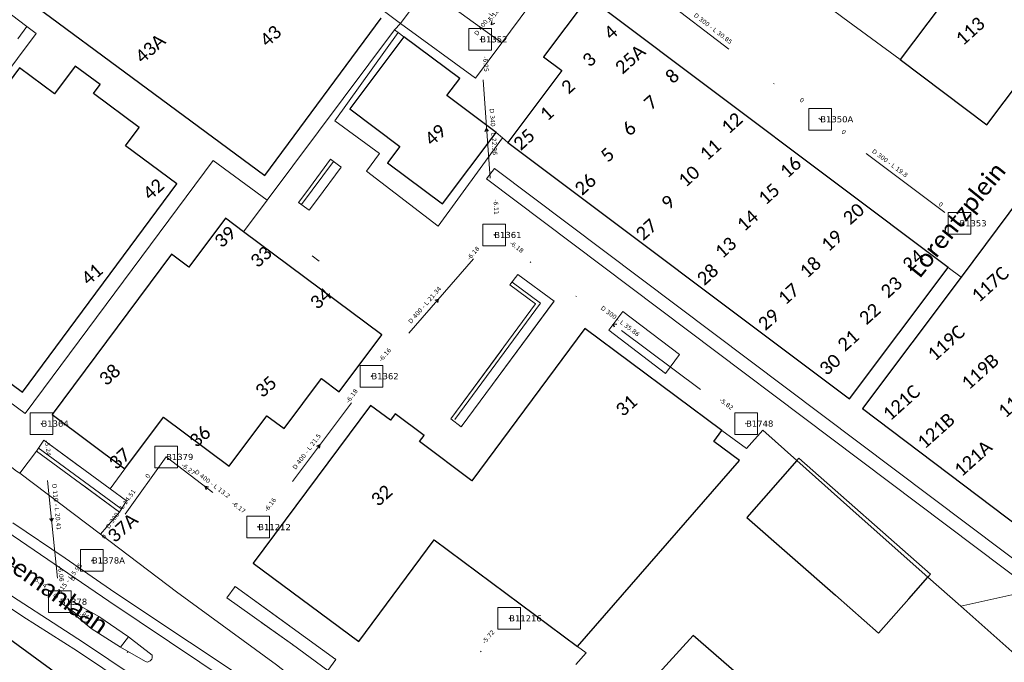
# Model space of a CAD drawing. Header units: metres. Extents: x 113074 to 114313, y 482627 to 483855.
# Tile 40 of 78: x 113483 to 113595, y 483577 to 483650. Entities that reach past the tile are written whole.
import ezdxf
from ezdxf.enums import TextEntityAlignment as Align

# ---------------------------------------------------------------- set-up
doc = ezdxf.new("R2010")
doc.units = ezdxf.units.M
doc.header["$MEASUREMENT"] = 0
doc.linetypes.add('DGN Style 2', pattern=[50.429501, 30.257701, -20.1718])
doc.linetypes.add('DGN Style 6', pattern=[30.473618, 0.016022, -6.408752, 11.215317, -6.408752, 0.016022, -6.408752])
for name, color, linetype, lineweight in [('BGT-Lijnen - BTD Groenvoorziening  planten (v)', 94, 'Continuous', 13), ('BGT-Lijnen - Huisnummer overig (t)', 252, 'Continuous', 13), ('BGT-Lijnen - ORL Straatnaam (t)', 7, 'Continuous', 13), ('BGT-Lijnen - OTD Open verharding (v)', 7, 'Continuous', 13), ('BGT-Lijnen - OWG Verkeerseiland_ open verharding (v)', 7, 'Continuous', 13), ('BGT-Lijnen - PND grondvlak pand (v_mv)', 1, 'Continuous', 13), ('BGT-Lijnen - SHD Hek (l)', 211, 'Continuous', 13), ('BGT-Lijnen - WGD Inrit (v)', 7, 'Continuous', 13), ('BGT-Lijnen - WGD Parkeervlak (v)', 7, 'Continuous', 13), ('BGT-Lijnen - WGD Rijbaan - Lokale weg (v)', 7, 'Continuous', 13), ('BGT-Lijnen - WGD Voetgangersgebied (v)', 7, 'Continuous', 13), ('BGT-Lijnen - WGD Voetpad (v)', 7, 'Continuous', 13), ('BGT-Lijnen - XXX Haagvoet BTD (v)', 211, 'Continuous', 13), ('Riolering - BOBs', 7, 'Continuous', 13), ('Riolering - Gemengd riool', 7, 'Continuous', 13), ('Riolering - KNOOP_NUMMER', 7, 'Continuous', 13), ('Riolering - KNOOP_RIOOLPUT', 7, 'Continuous', 13), ('Riolering - Leidingtekst', 7, 'Continuous', 13), ('Riolering - Level 63', 7, 'Continuous', 13), ('Riolering - Stroomrichting', 7, 'Continuous', 13)]:
    doc.layers.add(name, color=color, linetype=linetype, lineweight=lineweight)
doc.styles.add('Style-Calibri', font='calibri.ttf')
doc.styles.add('Style-Verdana', font='verdana.ttf')

# ---------------------------------------------------------------- blocks, each defined once
blk = doc.blocks.new('rioput')
at = {"layer": 'Riolering - Level 63', "linetype": 'Continuous', "lineweight": 13}
blk.add_3dface([(-1.29, 1.24), (1.29, 1.24), (1.29, -1.24), (-1.29, -1.24)], dxfattribs=at)

msp = doc.modelspace()

# ---------------------------------------------------------------- linework, layer by layer
at = {"layer": 'BGT-Lijnen - BTD Groenvoorziening  planten (v)', "linetype": 'DGN Style 2', "lineweight": 13, "flags": 128}
for points in [[(113558.22, 483612.27), (113551.74, 483617.19), (113550.17, 483615.05)], [(113550.17, 483615.05), (113556.63, 483610.12), (113558.22, 483612.27)], [(113484.95, 483601.26), (113483.04, 483598.76), (113492.22, 483591.79)], [(113492.22, 483591.79), (113494.38, 483594.32), (113484.95, 483601.26)]]:
    msp.add_lwpolyline(points, dxfattribs=at)
at = {"layer": 'BGT-Lijnen - ORL Straatnaam (t)', "linetype": 'Continuous', "lineweight": 13, "flags": 128}
msp.add_lwpolyline([(113516.33, 483623.53), (113517.13, 483622.93)], dxfattribs=at)
at = {"layer": 'BGT-Lijnen - OTD Open verharding (v)', "linetype": 'Continuous', "lineweight": 13, "flags": 128}
for points in [[(113526.43, 483650.02), (113523.54, 483652.16), (113488.71, 483678.06)], [(113524.21, 483650.63), (113510.94, 483632.68), (113469.76, 483663.13)], [(113479.65, 483652.84), (113483.84, 483649.68), (113484.9, 483648.87)], [(113511.23, 483629.85), (113525.74, 483649.29), (113526.43, 483650.02)], [(113484.9, 483648.87), (113463.57, 483620.38), (113483.64, 483605.55)], [(113487, 483642), (113489.33, 483645.15), (113492.17, 483643.05)], [(113465.43, 483621.23), (113482.99, 483644.97), (113487, 483642)], [(113492.17, 483643.05), (113491.41, 483642.02), (113496.64, 483638.15)], [(113496.64, 483638.15), (113495.09, 483636.05), (113500.92, 483631.73)], [(113483.64, 483605.55), (113505.08, 483634.39), (113511.23, 483629.85)], [(113500.92, 483631.73), (113483.35, 483607.98), (113465.43, 483621.23)]]:
    msp.add_lwpolyline(points, dxfattribs=at)
at = {"layer": 'BGT-Lijnen - OWG Verkeerseiland_ open verharding (v)', "linetype": 'Continuous', "lineweight": 13, "flags": 128}
for points in [[(113488.8, 483584.07), (113488.55, 483583.89), (113488.4, 483583.7)], [(113488.4, 483583.7), (113488.41, 483583.48), (113488.57, 483583.2)], [(113492.02, 483582.41), (113489.14, 483584.03), (113488.8, 483584.07)], [(113488.57, 483583.2), (113491.18, 483581.04), (113492.02, 483582.41)], [(113492.02, 483582.41), (113491.18, 483581.04), (113494.49, 483578.9)], [(113494.49, 483578.9), (113495.42, 483580.09), (113492.02, 483582.41)], [(113495.42, 483580.09), (113494.49, 483578.9), (113497.35, 483577.29)], [(113498.13, 483577.7), (113498.1, 483577.99), (113495.42, 483580.09)], [(113497.35, 483577.29), (113497.59, 483577.19), (113497.9, 483577.35)], [(113497.9, 483577.35), (113498.08, 483577.54), (113498.13, 483577.7)]]:
    msp.add_lwpolyline(points, dxfattribs=at)
at = {"layer": 'BGT-Lijnen - PND grondvlak pand (v_mv)', "linetype": 'Continuous', "lineweight": 25, "flags": 128}
for points in [[(113469.76, 483663.13), (113510.94, 483632.68), (113524.21, 483650.63)], [(113604.1, 483652.89), (113594.22, 483660.34), (113583.34, 483645.91)], [(113547.79, 483653), (113542.7, 483646.21), (113544.78, 483644.65)], [(113588.83, 483622.21), (113549.35, 483651.83), (113547.79, 483653)], [(113533.16, 483643.72), (113526.79, 483648.5), (113520.63, 483640.29)], [(113492.17, 483643.05), (113489.33, 483645.15), (113487, 483642)], [(113583.34, 483645.91), (113593.23, 483638.46), (113597.18, 483643.71)], [(113487, 483642), (113482.99, 483644.97), (113465.43, 483621.23)], [(113544.78, 483644.65), (113538.63, 483636.45), (113577.59, 483607.22)], [(113496.64, 483638.15), (113491.41, 483642.02), (113492.17, 483643.05)], [(113537.3, 483637.58), (113531.71, 483641.78), (113533.16, 483643.72)], [(113520.63, 483640.29), (113526.35, 483636), (113524.95, 483634.14)], [(113500.92, 483631.73), (113495.09, 483636.05), (113496.64, 483638.15)], [(113524.95, 483634.14), (113531.2, 483629.44), (113537.3, 483637.58)], [(113599.84, 483633.91), (113590.32, 483621.09), (113579.07, 483606.13)], [(113465.43, 483621.23), (113483.35, 483607.98), (113500.92, 483631.73)], [(113508.54, 483626.25), (113506.46, 483627.8), (113502.3, 483622.23)], [(113519.43, 483608.02), (113524.27, 483614.53), (113508.54, 483626.25)], [(113500.32, 483623.71), (113486.71, 483605.43), (113495.01, 483599.24)], [(113502.3, 483622.23), (113500.32, 483623.71)], [(113577.59, 483607.22), (113588.83, 483622.21)], [(113563.05, 483603.63), (113547.42, 483615.23), (113534.56, 483597.89)], [(113513.16, 483603.84), (113517.4, 483609.53), (113519.43, 483608.02)], [(113525.26, 483604.79), (113522.99, 483606.48), (113509.64, 483588.49)], [(113579.07, 483606.13), (113597.12, 483592.49), (113600.9, 483597.39)], [(113495.01, 483599.24), (113499.4, 483605.13), (113506.9, 483599.54)], [(113506.9, 483599.54), (113511.19, 483605.3), (113513.16, 483603.84)], [(113529.11, 483603.06), (113525.8, 483605.52), (113525.26, 483604.79)], [(113565.04, 483600.19), (113562.11, 483602.36), (113563.05, 483603.63)], [(113534.56, 483597.89), (113528.57, 483602.34), (113529.11, 483603.06)], [(113530.24, 483591.13), (113546.58, 483579), (113565.04, 483600.19)], [(113578.68, 483593.83), (113571.58, 483600.18), (113565.88, 483593.71)], [(113565.88, 483593.71), (113575.97, 483584.84), (113580.89, 483580.5)], [(113586.52, 483586.89), (113578.68, 483593.83)], [(113509.64, 483588.49), (113521.65, 483579.57), (113530.24, 483591.13)], [(113580.89, 483580.5), (113584.34, 483584.41), (113586.52, 483586.89)], [(113487.65, 483575.58), (113473.57, 483585.87), (113463.13, 483571.86)], [(113569.96, 483571.39), (113559.78, 483580.26), (113552.36, 483572.12)]]:
    msp.add_lwpolyline(points, dxfattribs=at)
at = {"layer": 'BGT-Lijnen - SHD Hek (l)', "linetype": 'Continuous', "lineweight": 13, "flags": 128}
for points in [[(113515.12, 483629.38), (113518.77, 483634.29)], [(113539.12, 483620.53), (113542.37, 483618.13), (113532.6, 483604.88)], [(113485.13, 483601.63), (113494.53, 483594.71)]]:
    msp.add_lwpolyline(points, dxfattribs=at)
at = {"layer": 'BGT-Lijnen - WGD Inrit (v)', "linetype": 'Continuous', "lineweight": 13, "flags": 128}
msp.add_lwpolyline([(113576.83, 483650.69), (113583.34, 483645.91), (113594.22, 483660.34)], dxfattribs=at)
at = {"layer": 'BGT-Lijnen - WGD Parkeervlak (v)', "linetype": 'Continuous', "lineweight": 13, "flags": 128}
for points in [[(113529.38, 483654.05), (113526.43, 483650.02), (113534.97, 483643.77)], [(113534.97, 483643.77), (113537.95, 483647.79), (113529.38, 483654.05)], [(113482.8, 483648.27), (113483.84, 483649.68), (113479.65, 483652.84)]]:
    msp.add_lwpolyline(points, dxfattribs=at)
at = {"layer": 'BGT-Lijnen - WGD Rijbaan - Lokale weg (v)', "linetype": 'Continuous', "lineweight": 13, "flags": 128}
for points in [[(113529.38, 483654.05), (113537.95, 483647.79), (113546.19, 483658.93)], [(113554.45, 483658.56), (113549.35, 483651.83), (113588.83, 483622.21)], [(113583.34, 483645.91), (113576.83, 483650.69), (113574.18, 483652.68)], [(113597.18, 483643.71), (113593.23, 483638.46), (113583.34, 483645.91)], [(113588.83, 483622.21), (113590.32, 483621.09), (113599.84, 483633.91)], [(113493.84, 483585.16), (113488.18, 483589.07), (113482.25, 483593.07)], [(113490.27, 483579.44), (113479.35, 483586.53), (113473.15, 483591.34)], [(113473.15, 483591.34), (113479.35, 483586.53), (113490.27, 483579.44)], [(113517.27, 483568), (113493.16, 483584.17), (113481.55, 483592.09)], [(113481.55, 483592.09), (113493.16, 483584.17), (113517.27, 483568)], [(113478.65, 483585.55), (113483.39, 483582.41), (113489.61, 483578.44)], [(113510.86, 483573.81), (113493.84, 483585.16)], [(113488.41, 483583.48), (113488.4, 483583.7), (113488.55, 483583.89)], [(113491.18, 483581.04), (113488.57, 483583.2), (113488.41, 483583.48)], [(113488.55, 483583.89), (113488.8, 483584.07), (113489.14, 483584.03)], [(113489.14, 483584.03), (113492.02, 483582.41), (113495.42, 483580.09)], [(113497.35, 483577.29), (113494.49, 483578.9), (113491.18, 483581.04)], [(113495.42, 483580.09), (113498.1, 483577.99), (113498.13, 483577.7)], [(113531.93, 483551.77), (113516.37, 483561.94), (113490.27, 483579.44)], [(113490.27, 483579.44), (113516.37, 483561.94), (113531.93, 483551.77)], [(113489.61, 483578.44), (113515.71, 483560.94), (113530.49, 483551.14)], [(113497.9, 483577.35), (113497.59, 483577.19), (113497.35, 483577.29)], [(113498.13, 483577.7), (113498.08, 483577.54), (113497.9, 483577.35)]]:
    msp.add_lwpolyline(points, dxfattribs=at)
at = {"layer": 'BGT-Lijnen - WGD Voetgangersgebied (v)', "linetype": 'Continuous', "lineweight": 13, "flags": 128}
for points in [[(113484.9, 483648.87), (113483.84, 483649.68), (113482.8, 483648.27)], [(113483.64, 483605.55), (113463.57, 483620.38), (113484.9, 483648.87)], [(113526.16, 483648.97), (113525.74, 483649.29), (113511.23, 483629.85)], [(113526.79, 483648.5), (113526.16, 483648.97), (113518.92, 483638.91)], [(113524.02, 483635.2), (113518.92, 483638.91), (113526.16, 483648.97)], [(113526.35, 483636), (113520.63, 483640.29), (113526.79, 483648.5)], [(113518.92, 483638.91), (113524.02, 483635.2), (113522.54, 483633.16)], [(113538.04, 483636.96), (113537.3, 483637.58), (113531.2, 483629.44)], [(113522.54, 483633.16), (113530.72, 483626.92), (113538.04, 483636.96)], [(113538.63, 483636.45), (113538.04, 483636.96), (113530.72, 483626.92)], [(113588.83, 483622.21), (113577.59, 483607.22), (113538.63, 483636.45)], [(113530.72, 483626.92), (113522.54, 483633.16), (113524.02, 483635.2)], [(113531.2, 483629.44), (113524.95, 483634.14), (113526.35, 483636)], [(113511.23, 483629.85), (113505.08, 483634.39), (113483.64, 483605.55)], [(113514.8, 483629.61), (113515.74, 483630.87), (113518.45, 483634.53)], [(113518.45, 483634.53), (113519.66, 483633.63), (113516.94, 483629.98)], [(113536.21, 483632.29), (113537.11, 483633.49), (113599.37, 483586.61)], [(113537.11, 483633.49), (113536.21, 483632.29), (113598.47, 483585.41)], [(113598.47, 483585.41), (113599.37, 483586.61), (113537.11, 483633.49)], [(113590.26, 483583.58), (113598.47, 483585.41), (113536.21, 483632.29)], [(113506.46, 483627.8), (113508.54, 483626.25), (113511.23, 483629.85)], [(113511.23, 483629.85), (113508.54, 483626.25), (113524.27, 483614.53)], [(113516.94, 483629.98), (113516.01, 483628.72), (113514.8, 483629.61)], [(113500.32, 483623.71), (113502.3, 483622.23), (113506.46, 483627.8)], [(113486.71, 483605.43), (113500.32, 483623.71)], [(113579.07, 483606.13), (113590.32, 483621.09), (113588.83, 483622.21)], [(113538.88, 483620.21), (113539.78, 483621.41), (113543.91, 483618.36)], [(113532.16, 483604.95), (113541.81, 483618.04), (113538.88, 483620.21)], [(113543.91, 483618.36), (113533.34, 483604.02), (113532.16, 483604.95)], [(113550.17, 483615.05), (113551.74, 483617.19), (113558.22, 483612.27)], [(113528.57, 483602.34), (113534.56, 483597.89), (113547.42, 483615.23)], [(113547.42, 483615.23), (113563.05, 483603.63), (113565.85, 483601.55)], [(113558.22, 483612.27), (113556.63, 483610.12), (113550.17, 483615.05)], [(113524.27, 483614.53), (113519.43, 483608.02), (113517.4, 483609.53)], [(113517.4, 483609.53), (113513.16, 483603.84), (113511.19, 483605.3)], [(113521.65, 483579.57), (113509.64, 483588.49), (113522.99, 483606.48)], [(113522.99, 483606.48), (113525.26, 483604.79), (113525.8, 483605.52)], [(113599.37, 483586.61), (113597.12, 483592.49), (113579.07, 483606.13)], [(113493.31, 483596.97), (113495.01, 483599.24), (113486.71, 483605.43)], [(113499.4, 483605.13), (113495.01, 483599.24), (113493.31, 483596.97)], [(113511.19, 483605.3), (113506.9, 483599.54), (113499.4, 483605.13)], [(113525.8, 483605.52), (113529.11, 483603.06), (113528.57, 483602.34)], [(113565.85, 483601.55), (113567.7, 483603.65), (113571.58, 483600.18)], [(113484.95, 483601.26), (113485.78, 483602.51), (113493.31, 483596.97)], [(113482.64, 483598.99), (113483.04, 483598.76), (113484.95, 483601.26)], [(113571.58, 483600.18), (113571.81, 483600.45), (113586.82, 483587.23)], [(113571.81, 483600.45), (113571.58, 483600.18), (113578.68, 483593.83)], [(113586.82, 483587.23), (113571.81, 483600.45)], [(113493.31, 483596.97), (113495.18, 483595.59), (113494.38, 483594.32)], [(113494.38, 483594.32), (113492.22, 483591.79), (113500.87, 483585.22)], [(113578.68, 483593.83), (113586.52, 483586.89), (113586.82, 483587.23)], [(113546.58, 483579), (113530.24, 483591.13), (113521.65, 483579.57)], [(113586.82, 483587.23), (113586.52, 483586.89), (113590.26, 483583.58)], [(113514.1, 483579.2), (113506.61, 483584.53), (113507.57, 483585.82)], [(113507.57, 483585.82), (113519.03, 483577.52)], [(113599.37, 483586.61), (113598.47, 483585.41), (113590.26, 483583.58)], [(113500.87, 483585.22), (113512.3, 483576.91), (113537.76, 483556.88)], [(113590.26, 483583.58), (113598.13, 483576.61), (113602.47, 483572.78)], [(113519.03, 483577.52), (113518.12, 483576.27), (113514.1, 483579.2)], [(113546.4, 483576.94), (113547.59, 483578.26), (113546.58, 483579)]]:
    msp.add_lwpolyline(points, dxfattribs=at)
at = {"layer": 'BGT-Lijnen - WGD Voetpad (v)', "linetype": 'Continuous', "lineweight": 13, "flags": 128}
for points in [[(113549.04, 483662.66), (113546.19, 483658.93), (113537.95, 483647.79)], [(113523.54, 483652.16), (113526.43, 483650.02), (113529.38, 483654.05)], [(113542.7, 483646.21), (113547.79, 483653), (113549.35, 483651.83)], [(113526.43, 483650.02), (113525.74, 483649.29), (113526.16, 483648.97)], [(113537.95, 483647.79), (113534.97, 483643.77), (113526.43, 483650.02)], [(113526.16, 483648.97), (113526.79, 483648.5), (113533.16, 483643.72)], [(113538.63, 483636.45), (113544.78, 483644.65), (113542.7, 483646.21)], [(113533.16, 483643.72), (113531.71, 483641.78), (113537.3, 483637.58)], [(113537.3, 483637.58), (113538.04, 483636.96), (113538.63, 483636.45)], [(113483.04, 483598.76), (113482.64, 483598.99), (113452.19, 483622.9)], [(113500.87, 483585.22), (113492.22, 483591.79), (113483.04, 483598.76)], [(113482.25, 483593.07), (113488.18, 483589.07), (113493.84, 483585.16)], [(113473.57, 483585.87), (113487.65, 483575.58), (113517.36, 483553.26)], [(113489.61, 483578.44), (113483.39, 483582.41), (113478.65, 483585.55)], [(113493.84, 483585.16), (113510.86, 483573.81), (113517.94, 483569)], [(113512.3, 483576.91), (113500.87, 483585.22)], [(113516.46, 483560.32), (113515.71, 483560.94), (113489.61, 483578.44)]]:
    msp.add_lwpolyline(points, dxfattribs=at)
at = {"layer": 'BGT-Lijnen - XXX Haagvoet BTD (v)', "linetype": 'DGN Style 6', "lineweight": 13, "flags": 128}
for points in [[(113519.66, 483633.63), (113518.45, 483634.53), (113515.74, 483630.87)], [(113516.01, 483628.72), (113516.94, 483629.98), (113519.66, 483633.63)], [(113515.74, 483630.87), (113514.8, 483629.61), (113516.01, 483628.72)], [(113533.34, 483604.02), (113543.91, 483618.36), (113539.78, 483621.41)], [(113539.78, 483621.41), (113538.88, 483620.21), (113541.81, 483618.04)], [(113541.81, 483618.04), (113532.16, 483604.95), (113533.34, 483604.02)], [(113485.78, 483602.51), (113484.95, 483601.26)], [(113495.18, 483595.59), (113493.31, 483596.97), (113485.78, 483602.51)], [(113484.95, 483601.26), (113494.38, 483594.32), (113495.18, 483595.59)], [(113507.57, 483585.82), (113506.61, 483584.53), (113514.1, 483579.2)], [(113519.03, 483577.52), (113507.57, 483585.82)], [(113514.1, 483579.2), (113518.12, 483576.27), (113519.03, 483577.52)]]:
    msp.add_lwpolyline(points, dxfattribs=at)
at = {"layer": 'Riolering - Gemengd riool', "color": 94, "linetype": 'DGN Style 6', "lineweight": 13, "flags": 128}
for points in [[(113549.8, 483657.9), (113574.25, 483639.09)], [(113539.2, 483653.1), (113535.5, 483648.2)], [(113537.1, 483625.9), (113535.5, 483648.2)], [(113574.25, 483639.09), (113590.1, 483627.23)], [(113523.1, 483609.8), (113537.1, 483625.9)], [(113565.8, 483604.4), (113537.1, 483625.9)], [(113510.2, 483592.6), (113523.1, 483609.8)], [(113487.6, 483584.1), (113459.4, 483605.2)], [(113485.5, 483604.4), (113487.6, 483584.1)], [(113491.25, 483588.8), (113499.7, 483600.6)], [(113510.2, 483592.6), (113499.7, 483600.6)], [(113491.25, 483588.8), (113487.6, 483584.1)], [(113519.9, 483560), (113487.6, 483584.1)], [(113519.9, 483560), (113538.8, 483582.2)]]:
    msp.add_lwpolyline(points, dxfattribs=at)
at = {"layer": 'Riolering - KNOOP_RIOOLPUT', "color": 7, "linetype": 'Continuous', "lineweight": 13}
for p in [(113535.5, 483648.2), (113574.25, 483639.09), (113590.1, 483627.23), (113537.1, 483625.9), (113523.1, 483609.8), (113485.5, 483604.4), (113565.8, 483604.4), (113499.7, 483600.6), (113510.2, 483592.6), (113491.25, 483588.8), (113487.6, 483584.1), (113538.8, 483582.2)]:
    msp.add_point(p, dxfattribs=at)
at = {"layer": 'Riolering - Stroomrichting', "color": 30, "linetype": 'Continuous', "lineweight": 25, "flags": 128}
for points in [[(113536.8, 483650.25), (113536.75, 483649.85)], [(113537.12, 483650.01), (113536.75, 483649.85)], [(113536.05, 483637.69), (113536.23, 483638.05)], [(113536.45, 483637.72), (113536.23, 483638.05)], [(113530.38, 483618.47), (113530.76, 483618.6)], [(113530.68, 483618.21), (113530.76, 483618.6)], [(113551.05, 483615.7), (113550.65, 483615.75)], [(113550.81, 483615.38), (113550.65, 483615.75)], [(113516.88, 483601.84), (113517.25, 483602)], [(113517.2, 483601.6), (113517.25, 483602)], [(113504.55, 483597.16), (113504.15, 483597.21)], [(113504.31, 483596.84), (113504.15, 483597.21)], [(113486.42, 483593.58), (113486.65, 483593.26)], [(113486.82, 483593.62), (113486.65, 483593.26)]]:
    msp.add_lwpolyline(points, dxfattribs=at)

# ---------------------------------------------------------------- block references
at = {"layer": 'Riolering - Level 63', "linetype": 'Continuous', "lineweight": 13}
for p in [(113535.5, 483648.2), (113574.25, 483639.09), (113590.1, 483627.23), (113537.1, 483625.9), (113523.1, 483609.8), (113485.5, 483604.4), (113565.8, 483604.4), (113499.7, 483600.6), (113510.2, 483592.6), (113491.25, 483588.8), (113487.6, 483584.1), (113538.8, 483582.2)]:
    msp.add_blockref('rioput', p, dxfattribs=at)

# ---------------------------------------------------------------- texts
at = {"layer": 'BGT-Lijnen - Huisnummer overig (t)', "linetype": 'Continuous', "lineweight": 13, "style": 'Style-Calibri'}
for s, p in [('43', (113511.61, 483648.59)), ('4', (113550.36, 483649)), ('113', (113591.33, 483649.15)), ('43A', (113497.89, 483647.16)), ('3', (113547.91, 483645.9)), ('25A', (113552.59, 483645.94)), ('8', (113557.39, 483644)), ('2', (113545.5, 483642.83)), ('7', (113554.93, 483641.01)), ('1', (113543.07, 483639.75)), ('12', (113564.18, 483638.66)), ('49', (113530.38, 483637.31)), ('6', (113552.47, 483638.04)), ('25', (113540.49, 483636.79)), ('11', (113561.72, 483635.62)), ('5', (113549.99, 483635.05)), ('16', (113570.86, 483633.62)), ('26', (113547.48, 483631.67)), ('10', (113559.28, 483632.59)), ('42', (113498.26, 483631.12)), ('15', (113568.39, 483630.57)), ('9', (113556.91, 483629.63)), ('20', (113578.04, 483628.32)), ('14', (113565.95, 483627.55)), ('27', (113554.44, 483626.53)), ('39', (113506.42, 483625.69)), ('19', (113575.56, 483625.26)), ('13', (113563.46, 483624.47)), ('33', (113510.52, 483623.42)), ('24', (113584.84, 483623.03)), ('18', (113573.11, 483622.22)), ('41', (113491.25, 483621.43)), ('28', (113561.41, 483621.4)), ('117C', (113593.6, 483620.28)), ('23', (113582.35, 483619.96)), ('34', (113517.32, 483618.67)), ('17', (113570.64, 483619.18)), ('29', (113568.37, 483616.26)), ('22', (113579.89, 483616.92)), ('21', (113577.43, 483613.88)), ('119C', (113588.59, 483613.59)), ('30', (113575.36, 483611.14)), ('119B', (113592.46, 483610.33)), ('38', (113493.27, 483609.97)), ('35', (113511.07, 483608.61)), ('121C', (113583.49, 483606.79)), ('119A', (113596.67, 483607.14)), ('31', (113552.15, 483606.46)), ('121B', (113587.43, 483603.59)), ('36', (113503.55, 483602.93)), ('37', (113494.4, 483600.41)), ('121A', (113591.66, 483600.44)), ('32', (113524.26, 483596.21)), ('37A', (113494.75, 483592.54))]:
    msp.add_text(s, height=1.5, rotation=41.85, dxfattribs=at).set_placement(p, align=Align.MIDDLE_CENTER)
at = {"layer": 'BGT-Lijnen - ORL Straatnaam (t)', "color": 7, "linetype": 'Continuous', "lineweight": 13, "style": 'Style-Calibri'}
for s, rotation, p in [('Lorentzplein', 51.0443, (113589.78, 483627.65)), ('Zeemanlaan', 324.8781, (113486.43, 483585.63))]:
    msp.add_text(s, height=2, rotation=rotation, dxfattribs=at).set_placement(p, align=Align.MIDDLE_CENTER)
at = {"layer": 'Riolering - BOBs', "color": 7, "linetype": 'Continuous', "lineweight": 13, "style": 'Style-Verdana'}
for s, rotation, p in [('-6.18', 52.9467, (113537.14, 483650.71)), ('-6.25', 274.0999, (113535.9, 483645.37)), ('0', 322.4253, (113572.01, 483641.07)), ('0', 323.2017, (113576.78, 483637.44)), ('-6.11', 274.0999, (113537.07, 483629.07)), ('0', 323.2017, (113587.83, 483629.18)), ('-6.18', 323.1702, (113539.5, 483624.35)), ('-6.18', 48.9839, (113534.88, 483623.65)), ('-6.16', 48.9839, (113524.82, 483612.08)), ('-6.18', 53.1301, (113521.05, 483607.4)), ('-5.82', 323.1702, (113563.4, 483606.45)), ('-5.24', 275.8988, (113485.99, 483601.58)), ('-6.27', 322.7004, (113502.09, 483599.03)), ('0', 54.3707, (113497.8, 483598.29)), ('-6.16', 53.1301, (113511.75, 483595)), ('-6.17', 322.7004, (113507.82, 483594.67)), ('0', 54.3707, (113492.84, 483591.37)), ('-6.06', 275.8988, (113487.48, 483587.25)), ('-5.84', 323.1931, (113485.2, 483586.15)), ('0', 52.2104, (113489.26, 483586.57)), ('-5.86', 323.2733, (113490, 483582.56)), ('-5.72', 49.5929, (113536.61, 483579.93))]:
    msp.add_text(s, height=0.5, rotation=rotation, dxfattribs=at).set_placement(p, align=Align.CENTER)
at = {"layer": 'Riolering - KNOOP_NUMMER', "color": 7, "linetype": 'Continuous', "lineweight": 13, "style": 'Style-Verdana'}
for s, p in [('B1352', (113535.5, 483648.2)), ('B1350A', (113574.25, 483639.09)), ('B1353', (113590.1, 483627.23)), ('B1361', (113537.1, 483625.9)), ('B1362', (113523.1, 483609.8)), ('B1364', (113485.5, 483604.4)), ('B1748', (113565.8, 483604.4)), ('B1379', (113499.7, 483600.6)), ('B11212', (113510.2, 483592.6)), ('B1378A', (113491.25, 483588.8)), ('B1378', (113487.6, 483584.1)), ('B11216', (113538.8, 483582.2))]:
    msp.add_text(s, height=0.7, dxfattribs=at).set_placement(p, align=Align.MIDDLE_LEFT)
at = {"layer": 'Riolering - Leidingtekst', "color": 7, "linetype": 'Continuous', "lineweight": 13, "style": 'Style-Verdana'}
for s, rotation, p in [('D 400 - L 6.14', 52.9435, (113536.63, 483650.52)), ('D 300 - L 30.85', 322.4272, (113561.88, 483649.24)), ('D 340 - L 22.36', 274.1039, (113536.76, 483637.64)), ('D 300 - L 19.8', 323.2048, (113582.04, 483633.89)), ('D 400 - L 21.34', 48.9909, (113529.36, 483617.76)), ('D 300 - L 35.86', 323.1621, (113551.3, 483615.89)), ('D 400 - L 21.5', 53.1301, (113515.92, 483601.06)), ('D 400 - L 13.2', 322.6961, (113504.82, 483597.33)), ('D 110 - L 20.41', 275.9061, (113486.99, 483594.87)), ('D 300 - L 14.51', 54.3793, (113494.73, 483594.53)), ('D 315 - L 5.95', 52.2019, (113488.69, 483586.33))]:
    msp.add_text(s, height=0.5, rotation=rotation, dxfattribs=at).set_placement(p, align=Align.CENTER)

doc.saveas('drawing.dxf')
